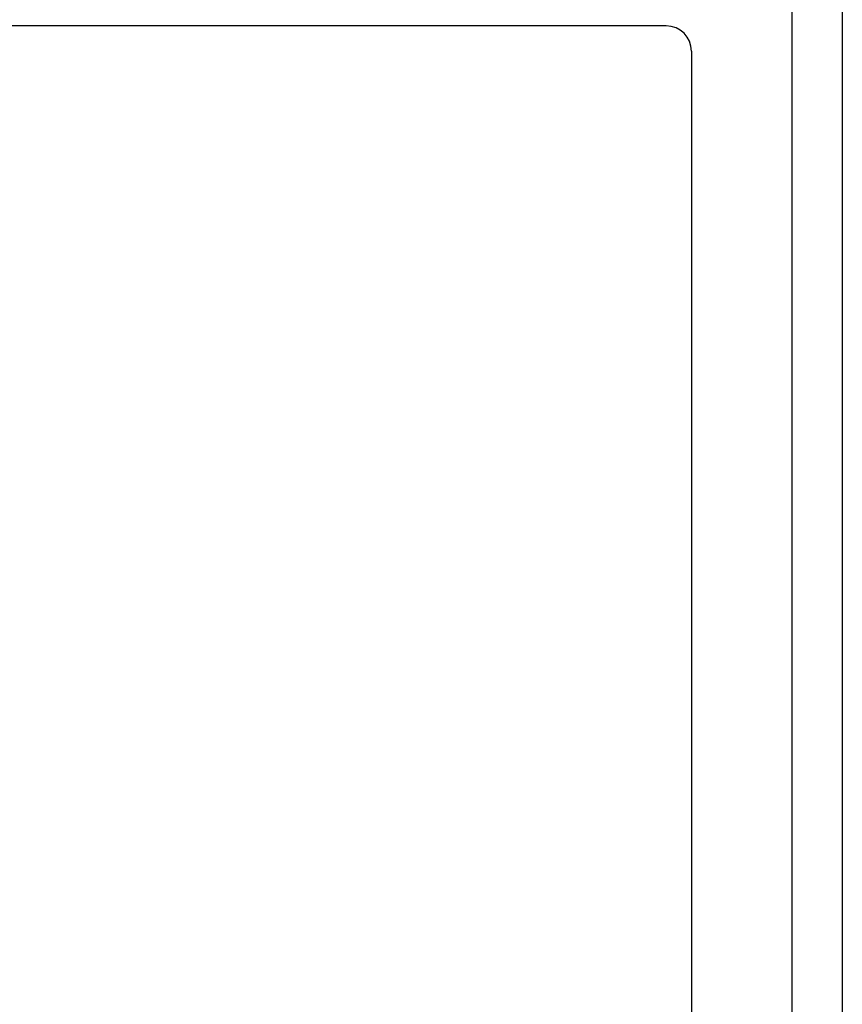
# Model space of a CAD drawing. Header units: millimetres. Extents: x -2 to 369, y 48 to 267.
# Tile 12 of 53: x 243 to 259, y 195 to 215. Entities that reach past the tile are written whole.
import ezdxf
from ezdxf.lldxf.tags import DXFTag

# ---------------------------------------------------------------- set-up
doc = ezdxf.new("R2010")
doc.units = ezdxf.units.MM
doc.header["$LTSCALE"] = 0.5
for name, color, linetype in [('DIM', 4, 'CONTINUOUS'), ('HID', 2, 'DASHED'), ('OUT', 3, 'CONTINUOUS')]:
    doc.layers.add(name, color=color, linetype=linetype)
tags = doc.linetypes.add('DASHED', pattern=[25.72, 12.86, -12.86]).pattern_tags.tags
tags[6:7] = [DXFTag(74, 4), DXFTag(75, 0), DXFTag(340, '0'), DXFTag(46, 0.0), DXFTag(50, 0.0), DXFTag(44, 0.0), DXFTag(45, 0.0)]
tags[4:5] = [DXFTag(74, 4), DXFTag(75, 0), DXFTag(340, '0'), DXFTag(46, 0.0), DXFTag(50, 0.0), DXFTag(44, 0.0), DXFTag(45, 0.0)]

msp = doc.modelspace()

# ---------------------------------------------------------------- linework, layer by layer
at = {"layer": 'DIM', "color": 7}
msp.add_line((258.122, 237.058), (258.122, 113.058), dxfattribs=at)
at = {"layer": 'HID', "color": 7, "ltscale": 0.5}
for p, q in [((255.622, 214.808), (239.122, 214.808)), ((256.122, 214.308), (256.122, 175.058))]:
    msp.add_line(p, q, dxfattribs=at)
msp.add_arc((255.622, 214.308), 0.5, 0, 90, dxfattribs=at)
at = {"layer": 'OUT', "color": 7}
msp.add_line((259.122, 236.058), (259.122, 114.058), dxfattribs=at)

doc.saveas('drawing.dxf')
